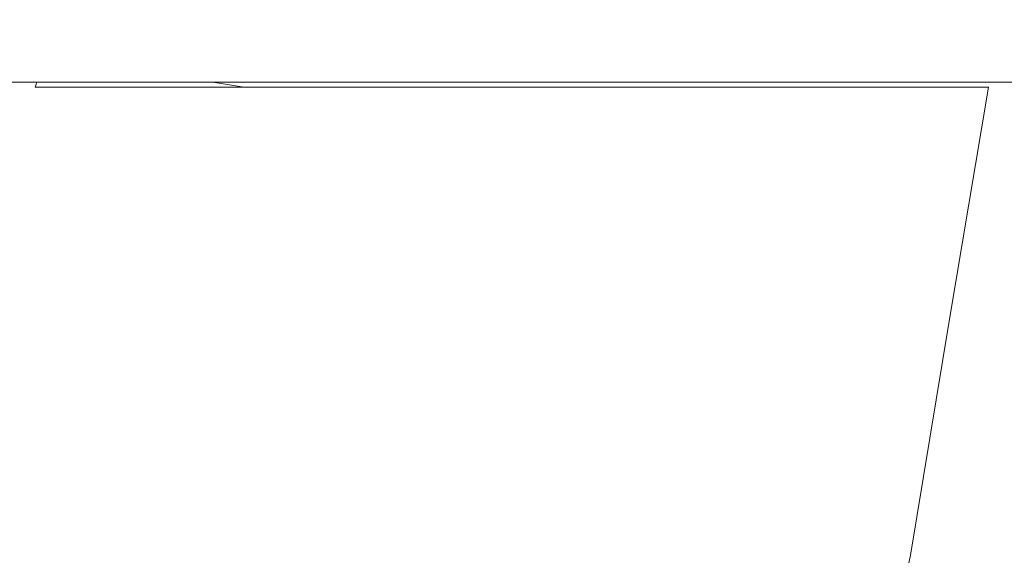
# Model space of a CAD drawing. Header units: millimetres. Extents: x 58537 to 97688, y -8921 to 14216.
# Tile 154 of 189: x 68657 to 68845, y 6380 to 6482. Entities that reach past the tile are written whole.
import ezdxf

# ---------------------------------------------------------------- set-up
doc = ezdxf.new("R2010")
doc.units = ezdxf.units.MM
doc.header["$MEASUREMENT"] = 0
doc.linetypes.add('Wipeout_Contour', pattern=[1000, 0, -1000])
doc.layers.add('Nowe_A-Armatura', color=7, linetype='Continuous')
doc.layers.add('Nowe_A-Wymiary-Zewnętrzne', color=7, linetype='Continuous')
doc.layers.add('Nowe_A-Armatura_Nr_pióra__1', color=7, linetype='Continuous', lineweight=13)
doc.layers.add('Nowe_A-Wymiary-Zewnętrzne_Nr_pióra__46', color=5, linetype='Continuous', lineweight=15)
doc.layers.add('Nowe_A-Wymiary-Zewnętrzne_Nr_pióra__45', color=7, linetype='Continuous', lineweight=15, true_color=0x40a5ff)
doc.layers.add('Nowe_A-Wymiary-Zewnętrzne_Nr_pióra__85', color=7, linetype='Continuous', lineweight=13, true_color=0x80c2ff)
doc.styles.add('STYL_AUTOMATYCZNY_2', font='arial.ttf')
doc.dimstyles.new('STYL_AUTOMATYCZNY__1', dxfattribs={"dimtxt": 125, "dimasz": 47.5, "dimexe": 0.18, "dimexo": 20, "dimgap": 0, "dimtad": 1, "dimdec": 1, "dimlfac": 0.1, "dimzin": 0, "dimdsep": 46, "dimtxsty": 'STYL_AUTOMATYCZNY_2', "dimblk": 'ARROWHEAD_11', "dimblk1": 'ARROWHEAD_11', "dimblk2": 'ARROWHEAD_11', "dimcen": 0.09, "dimclrd": 256, "dimclre": 256, "dimclrt": 5, "dimadec": 1, "dimazin": 0, "dimtfac": 1, "dimtdec": 4, "dimtmove": 0, "dimatfit": 3, "dimfxl": 0, "dimtolj": 1, "dimtzin": 0, "dimarcsym": 0})

# ---------------------------------------------------------------- blocks, each defined once
blk = doc.blocks.new('ElemPrzekroju_254')
at = {"color": 254, "linetype": 'Wipeout_Contour', "lineweight": 0, "ltscale": 1453548.133072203}
blk.add_wipeout([(68694.25, 6470), (68700.17, 6469), (68842.29, 6469), (68834.76, 6424.38), (68827.39, 6379.67), (68818.01, 6335.32), (68806.93, 6291.37), (68802.68, 6275.7), (69094.59, 5780), (69094.59, 6590), (69007.54, 6590), (69007.33, 6589.27), (69001.28, 6571.63), (68994.49, 6554.25), (68987.27, 6537.06), (68979.72, 6520), (68954.72, 6520), (68952.32, 6507), (68948.76, 6494.26), (68944.09, 6481.9), (68938.32, 6470)], dxfattribs=at).dxf.layer = 'Nowe_A-Armatura'
blk = doc.blocks.new('ElemPrzekroju_255')
at = {"color": 254, "linetype": 'Wipeout_Contour', "lineweight": 0, "ltscale": 206840.033088}
blk.add_wipeout([(68660.36, 6469), (68618.74, 6423.89), (68657.43, 6423.95)], dxfattribs=at).dxf.layer = 'Nowe_A-Armatura'
at = {"color": 254, "linetype": 'Wipeout_Contour', "lineweight": 0, "ltscale": 207334.397547}
blk.add_wipeout([(68825.63, 6379.67), (68814.83, 6335.3), (68816.6, 6335.31)], dxfattribs=at).dxf.layer = 'Nowe_A-Armatura'
at = {"color": 254, "linetype": 'Wipeout_Contour', "lineweight": 0, "ltscale": 206808.474022}
blk.add_wipeout([(68618.74, 6423.89), (68660.36, 6469), (68620.52, 6469)], dxfattribs=at).dxf.layer = 'Nowe_A-Armatura'
at = {"color": 254, "linetype": 'Wipeout_Contour', "lineweight": 0, "ltscale": 207344.732552}
blk.add_wipeout([(68814.83, 6335.3), (68825.63, 6379.67), (68823.42, 6379.66)], dxfattribs=at).dxf.layer = 'Nowe_A-Armatura'
at = {"color": 254, "linetype": 'Wipeout_Contour', "lineweight": 0, "ltscale": 206890.833002}
blk.add_wipeout([(68660.36, 6470), (68658.15, 6470), (68660.36, 6469)], dxfattribs=at).dxf.layer = 'Nowe_A-Armatura'
at = {"color": 254, "linetype": 'Wipeout_Contour', "lineweight": 0, "ltscale": 206933.888432}
blk.add_wipeout([(68696.07, 6424.03), (68654.66, 6378.92), (68692.64, 6379.01)], dxfattribs=at).dxf.layer = 'Nowe_A-Armatura'
at = {"color": 254, "linetype": 'Wipeout_Contour', "lineweight": 0, "ltscale": 207338.600913}
blk.add_wipeout([(68826.95, 6379.67), (68816.6, 6335.31), (68817.66, 6335.32)], dxfattribs=at).dxf.layer = 'Nowe_A-Armatura'
at = {"color": 254, "linetype": 'Wipeout_Contour', "lineweight": 0, "ltscale": 344730.030905}
blk.add_wipeout([(68620.52, 6469), (68660.36, 6469), (68658.15, 6470), (68649.56, 6470), (68620.52, 6470)], dxfattribs=at).dxf.layer = 'Nowe_A-Armatura'
at = {"color": 254, "linetype": 'Wipeout_Contour', "lineweight": 0, "ltscale": 206903.934249}
blk.add_wipeout([(68654.66, 6378.92), (68696.07, 6424.03), (68657.43, 6423.95)], dxfattribs=at).dxf.layer = 'Nowe_A-Armatura'
at = {"color": 254, "linetype": 'Wipeout_Contour', "lineweight": 0, "ltscale": 207349.936686}
blk.add_wipeout([(68816.6, 6335.31), (68826.95, 6379.67), (68825.63, 6379.67)], dxfattribs=at).dxf.layer = 'Nowe_A-Armatura'
at = {"color": 254, "linetype": 'Wipeout_Contour', "lineweight": 0, "ltscale": 206956.703184}
blk.add_wipeout([(68700.17, 6469), (68657.43, 6423.95), (68696.07, 6424.03)], dxfattribs=at).dxf.layer = 'Nowe_A-Armatura'
at = {"color": 254, "linetype": 'Wipeout_Contour', "lineweight": 0, "ltscale": 207371.242189}
blk.add_wipeout([(68832.73, 6424.37), (68823.42, 6379.66), (68825.63, 6379.67)], dxfattribs=at).dxf.layer = 'Nowe_A-Armatura'
at = {"color": 254, "linetype": 'Wipeout_Contour', "lineweight": 0, "ltscale": 206926.275594}
blk.add_wipeout([(68657.43, 6423.95), (68700.17, 6469), (68660.36, 6469)], dxfattribs=at).dxf.layer = 'Nowe_A-Armatura'
at = {"color": 254, "linetype": 'Wipeout_Contour', "lineweight": 0, "ltscale": 207379.522124}
blk.add_wipeout([(68823.42, 6379.66), (68832.73, 6424.37), (68830.18, 6424.37)], dxfattribs=at).dxf.layer = 'Nowe_A-Armatura'
at = {"color": 254, "linetype": 'Wipeout_Contour', "lineweight": 0, "ltscale": 206923.1606}
blk.add_wipeout([(68670.59, 6470), (68669.98, 6470), (68670.31, 6469)], dxfattribs=at).dxf.layer = 'Nowe_A-Armatura'
at = {"color": 254, "linetype": 'Wipeout_Contour', "lineweight": 0, "ltscale": 207047.999816}
blk.add_wipeout([(68734.8, 6424.09), (68692.64, 6379.01), (68730.5, 6379.12)], dxfattribs=at).dxf.layer = 'Nowe_A-Armatura'
at = {"color": 254, "linetype": 'Wipeout_Contour', "lineweight": 0, "ltscale": 207362.670626}
blk.add_wipeout([(68830.18, 6424.37), (68819.69, 6379.64), (68823.42, 6379.66)], dxfattribs=at).dxf.layer = 'Nowe_A-Armatura'
at = {"color": 254, "linetype": 'Wipeout_Contour', "lineweight": 0, "ltscale": 344844.879103}
blk.add_wipeout([(68660.36, 6469), (68670.31, 6469), (68669.98, 6470), (68662.69, 6470), (68660.68, 6470)], dxfattribs=at).dxf.layer = 'Nowe_A-Armatura'
at = {"color": 254, "linetype": 'Wipeout_Contour', "lineweight": 0, "ltscale": 207018.794678}
blk.add_wipeout([(68692.64, 6379.01), (68734.8, 6424.09), (68696.07, 6424.03)], dxfattribs=at).dxf.layer = 'Nowe_A-Armatura'
at = {"color": 254, "linetype": 'Wipeout_Contour', "lineweight": 0, "ltscale": 207369.449251}
blk.add_wipeout([(68826.25, 6424.36), (68819.69, 6379.64), (68830.18, 6424.37)], dxfattribs=at).dxf.layer = 'Nowe_A-Armatura'
at = {"color": 254, "linetype": 'Wipeout_Contour', "lineweight": 0, "ltscale": 206894.355606}
blk.add_wipeout([(68660.69, 6470), (68660.36, 6470), (68660.36, 6469)], dxfattribs=at).dxf.layer = 'Nowe_A-Armatura'
at = {"color": 254, "linetype": 'Wipeout_Contour', "lineweight": 0, "ltscale": 207073.35158}
blk.add_wipeout([(68739.92, 6469), (68696.07, 6424.03), (68734.8, 6424.09)], dxfattribs=at).dxf.layer = 'Nowe_A-Armatura'
at = {"color": 254, "linetype": 'Wipeout_Contour', "lineweight": 0, "ltscale": 207376.354341}
blk.add_wipeout([(68834.25, 6424.38), (68825.63, 6379.67), (68826.95, 6379.67)], dxfattribs=at).dxf.layer = 'Nowe_A-Armatura'
at = {"color": 254, "linetype": 'Wipeout_Contour', "lineweight": 0, "ltscale": 207043.945305}
blk.add_wipeout([(68696.07, 6424.03), (68739.92, 6469), (68700.17, 6469)], dxfattribs=at).dxf.layer = 'Nowe_A-Armatura'
at = {"color": 254, "linetype": 'Wipeout_Contour', "lineweight": 0, "ltscale": 207385.672891}
blk.add_wipeout([(68825.63, 6379.67), (68834.25, 6424.38), (68832.73, 6424.37)], dxfattribs=at).dxf.layer = 'Nowe_A-Armatura'
at = {"color": 254, "linetype": 'Wipeout_Contour', "lineweight": 0, "ltscale": 275991.518707}
blk.add_wipeout([(68690.2, 6469), (68700.17, 6469), (68694.25, 6470), (68690.44, 6470)], dxfattribs=at).dxf.layer = 'Nowe_A-Armatura'
at = {"color": 254, "linetype": 'Wipeout_Contour', "lineweight": 0, "ltscale": 207404.850083}
blk.add_wipeout([(68840.14, 6469), (68830.18, 6424.37), (68832.73, 6424.37)], dxfattribs=at).dxf.layer = 'Nowe_A-Armatura'
at = {"color": 254, "linetype": 'Wipeout_Contour', "lineweight": 0, "ltscale": 207161.992224}
blk.add_wipeout([(68773.72, 6424.15), (68730.5, 6379.12), (68768.15, 6379.29)], dxfattribs=at).dxf.layer = 'Nowe_A-Armatura'
at = {"color": 254, "linetype": 'Wipeout_Contour', "lineweight": 0, "ltscale": 207340.514138}
blk.add_wipeout([(68817.66, 6335.32), (68818.01, 6335.32), (68827.39, 6379.67)], dxfattribs=at).dxf.layer = 'Nowe_A-Armatura'
at = {"color": 254, "linetype": 'Wipeout_Contour', "lineweight": 0, "ltscale": 206980.696496}
blk.add_wipeout([(68688.37, 6470), (68690.2, 6469), (68690.44, 6470)], dxfattribs=at).dxf.layer = 'Nowe_A-Armatura'
at = {"color": 254, "linetype": 'Wipeout_Contour', "lineweight": 0, "ltscale": 207413.345276}
blk.add_wipeout([(68830.18, 6424.37), (68840.14, 6469), (68837.46, 6469)], dxfattribs=at).dxf.layer = 'Nowe_A-Armatura'
at = {"color": 254, "linetype": 'Wipeout_Contour', "lineweight": 0, "ltscale": 207133.796247}
blk.add_wipeout([(68730.5, 6379.12), (68773.72, 6424.15), (68734.8, 6424.09)], dxfattribs=at).dxf.layer = 'Nowe_A-Armatura'
at = {"color": 254, "linetype": 'Wipeout_Contour', "lineweight": 0, "ltscale": 207352.669364}
blk.add_wipeout([(68826.95, 6379.67), (68817.66, 6335.32), (68827.39, 6379.67)], dxfattribs=at).dxf.layer = 'Nowe_A-Armatura'
at = {"color": 254, "linetype": 'Wipeout_Contour', "lineweight": 0, "ltscale": 275955.537159}
blk.add_wipeout([(68680.25, 6469), (68690.2, 6469), (68688.37, 6470), (68680.5, 6470)], dxfattribs=at).dxf.layer = 'Nowe_A-Armatura'
at = {"color": 254, "linetype": 'Wipeout_Contour', "lineweight": 0, "ltscale": 207190.199651}
blk.add_wipeout([(68779.61, 6469), (68734.8, 6424.09), (68773.72, 6424.15)], dxfattribs=at).dxf.layer = 'Nowe_A-Armatura'
at = {"color": 254, "linetype": 'Wipeout_Contour', "lineweight": 0, "ltscale": 207395.632405}
blk.add_wipeout([(68826.25, 6424.36), (68830.18, 6424.37), (68837.46, 6469)], dxfattribs=at).dxf.layer = 'Nowe_A-Armatura'
at = {"color": 254, "linetype": 'Wipeout_Contour', "lineweight": 0, "ltscale": 206952.164023}
blk.add_wipeout([(68679.47, 6470), (68680.25, 6469), (68680.5, 6470)], dxfattribs=at).dxf.layer = 'Nowe_A-Armatura'
at = {"color": 254, "linetype": 'Wipeout_Contour', "lineweight": 0, "ltscale": 207161.582745}
blk.add_wipeout([(68734.8, 6424.09), (68779.61, 6469), (68739.92, 6469)], dxfattribs=at).dxf.layer = 'Nowe_A-Armatura'
at = {"color": 254, "linetype": 'Wipeout_Contour', "lineweight": 0, "ltscale": 207402.793066}
blk.add_wipeout([(68833.39, 6469), (68826.25, 6424.36), (68837.46, 6469)], dxfattribs=at).dxf.layer = 'Nowe_A-Armatura'
at = {"layer": 'Nowe_A-Armatura_Nr_pióra__1', "color": 7, "linetype": 'Continuous', "lineweight": 13}
blk.add_line((68700.17, 6469), (68739.92, 6469), dxfattribs=at)
at = {"color": 254, "linetype": 'Wipeout_Contour', "lineweight": 0, "ltscale": 275916.884893}
blk.add_wipeout([(68670.59, 6470), (68670.31, 6469), (68680.25, 6469), (68679.47, 6470)], dxfattribs=at).dxf.layer = 'Nowe_A-Armatura'
at = {"color": 254, "linetype": 'Wipeout_Contour', "lineweight": 0, "ltscale": 207410.582916}
blk.add_wipeout([(68841.75, 6469), (68832.73, 6424.37), (68834.25, 6424.38)], dxfattribs=at).dxf.layer = 'Nowe_A-Armatura'
at = {"color": 254, "linetype": 'Wipeout_Contour', "lineweight": 0, "ltscale": 207226.101759}
blk.add_wipeout([(68787.13, 6424.18), (68768.15, 6379.29), (68781.26, 6379.37)], dxfattribs=at).dxf.layer = 'Nowe_A-Armatura'
at = {"layer": 'Nowe_A-Armatura_Nr_pióra__1', "color": 7, "linetype": 'Continuous', "lineweight": 13}
for p, q in [((68670.31, 6469), (68660.36, 6469)), ((68670.31, 6469), (68700.17, 6469)), ((68680.25, 6469), (68670.31, 6469))]:
    blk.add_line(p, q, dxfattribs=at)
at = {"color": 254, "linetype": 'Wipeout_Contour', "lineweight": 0, "ltscale": 207320.992554}
blk.add_wipeout([(68662.69, 6470), (68873.56, 6470), (68873.56, 6481.9)], dxfattribs=at).dxf.layer = 'Nowe_A-Armatura'
at = {"color": 254, "linetype": 'Wipeout_Contour', "lineweight": 0, "ltscale": 207420.055312}
blk.add_wipeout([(68832.73, 6424.37), (68841.75, 6469), (68840.14, 6469)], dxfattribs=at).dxf.layer = 'Nowe_A-Armatura'
at = {"color": 254, "linetype": 'Wipeout_Contour', "lineweight": 0, "ltscale": 207223.23085}
blk.add_wipeout([(68773.72, 6424.15), (68768.15, 6379.29), (68787.13, 6424.18)], dxfattribs=at).dxf.layer = 'Nowe_A-Armatura'
at = {"color": 254, "linetype": 'Wipeout_Contour', "lineweight": 0, "ltscale": 207113.256431}
blk.add_wipeout([(68662.69, 6470), (68873.56, 6481.9), (68662.69, 6481.9)], dxfattribs=at).dxf.layer = 'Nowe_A-Armatura'
at = {"color": 254, "linetype": 'Wipeout_Contour', "lineweight": 0, "ltscale": 207256.053141}
blk.add_wipeout([(68793.23, 6469), (68773.72, 6424.15), (68787.13, 6424.18)], dxfattribs=at).dxf.layer = 'Nowe_A-Armatura'
at = {"color": 254, "linetype": 'Wipeout_Contour', "lineweight": 0, "ltscale": 207378.718172}
blk.add_wipeout([(68826.95, 6379.67), (68827.39, 6379.67), (68834.76, 6424.38)], dxfattribs=at).dxf.layer = 'Nowe_A-Armatura'
at = {"layer": 'Nowe_A-Armatura_Nr_pióra__1', "color": 7, "linetype": 'Continuous', "lineweight": 13}
blk.add_line((68694.25, 6470), (68700.17, 6469), dxfattribs=at)
at = {"color": 254, "linetype": 'Wipeout_Contour', "lineweight": 0, "ltscale": 206888.038139}
blk.add_wipeout([(68649.56, 6470), (68662.69, 6470), (68662.69, 6481.9)], dxfattribs=at).dxf.layer = 'Nowe_A-Armatura'
at = {"color": 254, "linetype": 'Wipeout_Contour', "lineweight": 0, "ltscale": 207253.221494}
blk.add_wipeout([(68773.72, 6424.15), (68793.23, 6469), (68779.61, 6469)], dxfattribs=at).dxf.layer = 'Nowe_A-Armatura'
at = {"color": 254, "linetype": 'Wipeout_Contour', "lineweight": 0, "ltscale": 207388.906036}
blk.add_wipeout([(68834.25, 6424.38), (68826.95, 6379.67), (68834.76, 6424.38)], dxfattribs=at).dxf.layer = 'Nowe_A-Armatura'
at = {"layer": 'Nowe_A-Armatura_Nr_pióra__1', "color": 7, "linetype": 'Continuous', "lineweight": 13}
blk.add_line((68739.92, 6469), (68779.61, 6469), dxfattribs=at)
at = {"color": 254, "linetype": 'Wipeout_Contour', "lineweight": 0, "ltscale": 206877.173151}
blk.add_wipeout([(68649.56, 6481.9), (68649.56, 6470), (68662.69, 6481.9)], dxfattribs=at).dxf.layer = 'Nowe_A-Armatura'
at = {"color": 254, "linetype": 'Wipeout_Contour', "lineweight": 0, "ltscale": 207413.250944}
blk.add_wipeout([(68834.25, 6424.38), (68834.76, 6424.38), (68842.29, 6469)], dxfattribs=at).dxf.layer = 'Nowe_A-Armatura'
at = {"color": 254, "linetype": 'Wipeout_Contour', "lineweight": 0, "ltscale": 207263.843862}
blk.add_wipeout([(68799.63, 6424.22), (68781.26, 6379.37), (68793.52, 6379.45)], dxfattribs=at).dxf.layer = 'Nowe_A-Armatura'
at = {"layer": 'Nowe_A-Armatura_Nr_pióra__1', "color": 7, "linetype": 'Continuous', "lineweight": 13}
for p, q in [((68649.56, 6470), (68662.69, 6470)), ((68660.69, 6470), (68660.36, 6469)), ((68662.69, 6470), (68873.56, 6470))]:
    blk.add_line(p, q, dxfattribs=at)
at = {"color": 254, "linetype": 'Wipeout_Contour', "lineweight": 0, "ltscale": 206891.435802}
blk.add_wipeout([(68649.56, 6481.9), (68662.69, 6481.9), (68662.69, 6494.26)], dxfattribs=at).dxf.layer = 'Nowe_A-Armatura'
at = {"color": 254, "linetype": 'Wipeout_Contour', "lineweight": 0, "ltscale": 207423.593201}
blk.add_wipeout([(68841.75, 6469), (68834.25, 6424.38), (68842.29, 6469)], dxfattribs=at).dxf.layer = 'Nowe_A-Armatura'
at = {"color": 254, "linetype": 'Wipeout_Contour', "lineweight": 0, "ltscale": 207262.064913}
blk.add_wipeout([(68781.26, 6379.37), (68799.63, 6424.22), (68787.13, 6424.18)], dxfattribs=at).dxf.layer = 'Nowe_A-Armatura'
at = {"layer": 'Nowe_A-Armatura_Nr_pióra__1', "color": 7, "linetype": 'Continuous', "lineweight": 13}
for p, q in [((68842.29, 6469), (68834.76, 6424.38)), ((68837.46, 6469), (68840.14, 6469)), ((68840.14, 6469), (68841.75, 6469)), ((68841.75, 6469), (68842.29, 6469))]:
    blk.add_line(p, q, dxfattribs=at)
at = {"color": 254, "linetype": 'Wipeout_Contour', "lineweight": 0, "ltscale": 206880.61654}
blk.add_wipeout([(68662.69, 6494.26), (68649.56, 6494.26), (68649.56, 6481.9)], dxfattribs=at).dxf.layer = 'Nowe_A-Armatura'
at = {"color": 254, "linetype": 'Wipeout_Contour', "lineweight": 0, "ltscale": 207294.571113}
blk.add_wipeout([(68805.97, 6469), (68787.13, 6424.18), (68799.63, 6424.22)], dxfattribs=at).dxf.layer = 'Nowe_A-Armatura'
at = {"color": 254, "linetype": 'Wipeout_Contour', "lineweight": 0, "ltscale": 207324.383073}
blk.add_wipeout([(68662.69, 6481.9), (68873.56, 6481.9), (68873.56, 6494.26)], dxfattribs=at).dxf.layer = 'Nowe_A-Armatura'
at = {"color": 254, "linetype": 'Wipeout_Contour', "lineweight": 0, "ltscale": 207292.808817}
blk.add_wipeout([(68787.13, 6424.18), (68805.97, 6469), (68793.23, 6469)], dxfattribs=at).dxf.layer = 'Nowe_A-Armatura'
at = {"layer": 'Nowe_A-Armatura_Nr_pióra__1', "color": 7, "linetype": 'Continuous', "lineweight": 13}
blk.add_line((68779.61, 6469), (68793.23, 6469), dxfattribs=at)
at = {"color": 254, "linetype": 'Wipeout_Contour', "lineweight": 0, "ltscale": 207116.695866}
blk.add_wipeout([(68662.69, 6481.9), (68873.56, 6494.26), (68662.69, 6494.26)], dxfattribs=at).dxf.layer = 'Nowe_A-Armatura'
at = {"color": 254, "linetype": 'Wipeout_Contour', "lineweight": 0, "ltscale": 207297.852498}
blk.add_wipeout([(68810.62, 6424.28), (68793.52, 6379.45), (68804.36, 6379.53)], dxfattribs=at).dxf.layer = 'Nowe_A-Armatura'
at = {"color": 254, "linetype": 'Wipeout_Contour', "lineweight": 0, "ltscale": 207297.647672}
blk.add_wipeout([(68793.52, 6379.45), (68810.62, 6424.28), (68799.63, 6424.22)], dxfattribs=at).dxf.layer = 'Nowe_A-Armatura'
at = {"color": 254, "linetype": 'Wipeout_Contour', "lineweight": 0, "ltscale": 207329.244262}
blk.add_wipeout([(68817.26, 6469), (68799.63, 6424.22), (68810.62, 6424.28)], dxfattribs=at).dxf.layer = 'Nowe_A-Armatura'
at = {"color": 254, "linetype": 'Wipeout_Contour', "lineweight": 0, "ltscale": 207329.139112}
blk.add_wipeout([(68799.63, 6424.22), (68817.26, 6469), (68805.97, 6469)], dxfattribs=at).dxf.layer = 'Nowe_A-Armatura'
at = {"layer": 'Nowe_A-Armatura_Nr_pióra__1', "color": 7, "linetype": 'Continuous', "lineweight": 13}
blk.add_line((68793.23, 6469), (68805.97, 6469), dxfattribs=at)
at = {"color": 254, "linetype": 'Wipeout_Contour', "lineweight": 0, "ltscale": 207326.509818}
blk.add_wipeout([(68819.63, 6424.32), (68804.36, 6379.53), (68813.23, 6379.59)], dxfattribs=at).dxf.layer = 'Nowe_A-Armatura'
at = {"color": 254, "linetype": 'Wipeout_Contour', "lineweight": 0, "ltscale": 207328.321387}
blk.add_wipeout([(68804.36, 6379.53), (68819.63, 6424.32), (68810.62, 6424.28)], dxfattribs=at).dxf.layer = 'Nowe_A-Armatura'
at = {"color": 254, "linetype": 'Wipeout_Contour', "lineweight": 0, "ltscale": 207358.469463}
blk.add_wipeout([(68826.54, 6469), (68810.62, 6424.28), (68819.63, 6424.32)], dxfattribs=at).dxf.layer = 'Nowe_A-Armatura'
at = {"color": 254, "linetype": 'Wipeout_Contour', "lineweight": 0, "ltscale": 207360.512506}
blk.add_wipeout([(68810.62, 6424.28), (68826.54, 6469), (68817.26, 6469)], dxfattribs=at).dxf.layer = 'Nowe_A-Armatura'
at = {"layer": 'Nowe_A-Armatura_Nr_pióra__1', "color": 7, "linetype": 'Continuous', "lineweight": 13}
blk.add_line((68805.97, 6469), (68817.26, 6469), dxfattribs=at)
at = {"color": 254, "linetype": 'Wipeout_Contour', "lineweight": 0, "ltscale": 207348.454899}
blk.add_wipeout([(68826.25, 6424.36), (68813.23, 6379.59), (68819.69, 6379.64)], dxfattribs=at).dxf.layer = 'Nowe_A-Armatura'
at = {"color": 254, "linetype": 'Wipeout_Contour', "lineweight": 0, "ltscale": 207352.63669}
blk.add_wipeout([(68813.23, 6379.59), (68826.25, 6424.36), (68819.63, 6424.32)], dxfattribs=at).dxf.layer = 'Nowe_A-Armatura'
at = {"layer": 'Nowe_A-Armatura_Nr_pióra__1', "color": 7, "linetype": 'Continuous', "lineweight": 13}
blk.add_line((68827.39, 6379.67), (68818.01, 6335.32), dxfattribs=at)
at = {"color": 254, "linetype": 'Wipeout_Contour', "lineweight": 0, "ltscale": 207380.937079}
blk.add_wipeout([(68833.39, 6469), (68819.63, 6424.32), (68826.25, 6424.36)], dxfattribs=at).dxf.layer = 'Nowe_A-Armatura'
at = {"color": 254, "linetype": 'Wipeout_Contour', "lineweight": 0, "ltscale": 207385.459174}
blk.add_wipeout([(68819.63, 6424.32), (68833.39, 6469), (68826.54, 6469)], dxfattribs=at).dxf.layer = 'Nowe_A-Armatura'
at = {"layer": 'Nowe_A-Armatura_Nr_pióra__1', "color": 7, "linetype": 'Continuous', "lineweight": 13}
for p, q in [((68817.26, 6469), (68826.54, 6469)), ((68826.54, 6469), (68833.39, 6469)), ((68833.39, 6469), (68837.46, 6469)), ((68834.76, 6424.38), (68827.39, 6379.67))]:
    blk.add_line(p, q, dxfattribs=at)
blk = doc.blocks.new('*D980')
at = {"layer": 'Nowe_A-Wymiary-Zewnętrzne_Nr_pióra__45', "linetype": 'Continuous', "lineweight": 15, "true_color": 0x40a5ff}
for points in [[(66434, 8320), (66434.95, 8315.22), (66437.66, 8311.16), (66441.72, 8308.45), (66446.5, 8307.5), (66451.28, 8308.45), (66455.34, 8311.16), (66458.05, 8315.22), (66459, 8320), (66458.05, 8324.78), (66455.34, 8328.84), (66451.28, 8331.55), (66446.5, 8332.5), (66441.72, 8331.55), (66437.66, 8328.84), (66434.95, 8324.78)], [(66434, 5780), (66434.95, 5775.22), (66437.66, 5771.16), (66441.72, 5768.45), (66446.5, 5767.5), (66451.28, 5768.45), (66455.34, 5771.16), (66458.05, 5775.22), (66459, 5780), (66458.05, 5784.78), (66455.34, 5788.84), (66451.28, 5791.55), (66446.5, 5792.5), (66441.72, 5791.55), (66437.66, 5788.84), (66434.95, 5784.78)]]:
    blk.add_hatch(color=161, dxfattribs=at).paths.add_polyline_path(points)
at = {"layer": 'Nowe_A-Wymiary-Zewnętrzne_Nr_pióra__45', "color": 161, "linetype": 'Continuous', "lineweight": 15, "true_color": 0x40a5ff}
for centre in [(66446.5, 8320), (66446.5, 5780)]:
    blk.add_circle(centre, 12.5, dxfattribs=at)
at = {"layer": 'Nowe_A-Wymiary-Zewnętrzne_Nr_pióra__85', "color": 151, "linetype": 'Continuous', "lineweight": 13, "true_color": 0x80c2ff}
for p, q in [((66446.5, 5792.5), (66446.5, 8307.5)), ((66434, 5780), (66399.62, 5780)), ((66493.37, 5780), (66459, 5780))]:
    blk.add_line(p, q, dxfattribs=at)
at = {"layer": 'Nowe_A-Wymiary-Zewnętrzne_Nr_pióra__46', "color": 5, "lineweight": 15, "char_height": 125, "attachment_point": 7, "rotation": 90, "style": 'STYL_AUTOMATYCZNY_2'}
for s, insert in [('\\A1;{\\pql;\\fArial|b0|i0|c238|p0;\\W1.000000;21,0}', (66421.5, 7973.85)), ('\\A1;{\\pql;\\fArial|b0|i0|c238|p0;\\W1.000000;254,0}', (66421.5, 6835.5)), ('\\A1;{\\pql;\\fArial|b0|i0|c238|p0;\\W1.000000;14,0}', (66421.5, 5792.5))]:
    blk.add_mtext(s, dxfattribs=dict(at, insert=insert))
blk = doc.blocks.new('ARROWHEAD_11')
at = {"color": 0, "linetype": 'Continuous', "lineweight": 0}
blk.add_line((0, 0), (-1, 0), dxfattribs=at)
at = {"color": 0, "linetype": 'Continuous', "lineweight": 0, "const_width": 0.25, "flags": 128}
blk.add_lwpolyline([(-0.125, 0, 1), (0.125, 0, 1)], format="xyb", close=True, dxfattribs=at)
blk = doc.blocks.new('*D1021')
at = {"layer": 'Nowe_A-Wymiary-Zewnętrzne_Nr_pióra__45', "linetype": 'Continuous', "lineweight": 15, "true_color": 0x40a5ff}
for points in [[(93173.54, 7980), (93174.49, 7975.22), (93177.2, 7971.16), (93181.25, 7968.45), (93186.04, 7967.5), (93190.82, 7968.45), (93194.88, 7971.16), (93197.59, 7975.22), (93198.54, 7980), (93197.59, 7984.78), (93194.88, 7988.84), (93190.82, 7991.55), (93186.04, 7992.5), (93181.25, 7991.55), (93177.2, 7988.84), (93174.49, 7984.78)], [(93173.54, 5780), (93174.49, 5775.22), (93177.2, 5771.16), (93181.25, 5768.45), (93186.04, 5767.5), (93190.82, 5768.45), (93194.88, 5771.16), (93197.59, 5775.22), (93198.54, 5780), (93197.59, 5784.78), (93194.88, 5788.84), (93190.82, 5791.55), (93186.04, 5792.5), (93181.25, 5791.55), (93177.2, 5788.84), (93174.49, 5784.78)]]:
    blk.add_hatch(color=161, dxfattribs=at).paths.add_polyline_path(points)
at = {"layer": 'Nowe_A-Wymiary-Zewnętrzne_Nr_pióra__45', "color": 161, "linetype": 'Continuous', "lineweight": 15, "true_color": 0x40a5ff}
for centre in [(93186.04, 7980), (93186.04, 5780)]:
    blk.add_circle(centre, 12.5, dxfattribs=at)
at = {"layer": 'Nowe_A-Wymiary-Zewnętrzne_Nr_pióra__85', "color": 151, "linetype": 'Continuous', "lineweight": 13, "true_color": 0x80c2ff}
for p, q in [((93173.54, 7980), (93139.16, 7980)), ((93232.91, 7980), (93198.54, 7980)), ((93186.04, 5792.5), (93186.04, 7967.5)), ((93173.54, 5780), (93139.16, 5780)), ((93232.91, 5780), (93198.54, 5780))]:
    blk.add_line(p, q, dxfattribs=at)
at = {"layer": 'Nowe_A-Wymiary-Zewnętrzne_Nr_pióra__46', "color": 5, "lineweight": 15, "char_height": 125, "attachment_point": 7, "rotation": 90, "style": 'STYL_AUTOMATYCZNY_2'}
for s, insert in [('\\A1;{\\pql;\\fArial|b0|i0|c238|p0;\\W1.000000;220,0}', (93161.04, 6832.33)), ('\\A1;{\\pql;\\fArial|b0|i0|c238|p0;\\W1.000000;14,0}', (93161.04, 5792.5))]:
    blk.add_mtext(s, dxfattribs=dict(at, insert=insert))
blk = doc.blocks.new('*D1027')
at = {"layer": 'Nowe_A-Wymiary-Zewnętrzne_Nr_pióra__45', "linetype": 'Continuous', "lineweight": 15, "true_color": 0x40a5ff}
for points in [[(93506.73, 12845.37), (93507.68, 12840.59), (93510.39, 12836.54), (93514.45, 12833.83), (93519.23, 12832.87), (93524.01, 12833.83), (93528.07, 12836.54), (93530.78, 12840.59), (93531.73, 12845.37), (93530.78, 12850.16), (93528.07, 12854.21), (93524.01, 12856.92), (93519.23, 12857.87), (93514.45, 12856.92), (93510.39, 12854.21), (93507.68, 12850.16)], [(93506.73, -450), (93507.68, -454.78), (93510.39, -458.84), (93514.45, -461.55), (93519.23, -462.5), (93524.01, -461.55), (93528.07, -458.84), (93530.78, -454.78), (93531.73, -450), (93530.78, -445.22), (93528.07, -441.16), (93524.01, -438.45), (93519.23, -437.5), (93514.45, -438.45), (93510.39, -441.16), (93507.68, -445.22)]]:
    blk.add_hatch(color=161, dxfattribs=at).paths.add_polyline_path(points)
at = {"layer": 'Nowe_A-Wymiary-Zewnętrzne_Nr_pióra__45', "color": 161, "linetype": 'Continuous', "lineweight": 15, "true_color": 0x40a5ff}
for centre in [(93519.23, 12845.37), (93519.23, -450)]:
    blk.add_circle(centre, 12.5, dxfattribs=at)
at = {"layer": 'Nowe_A-Wymiary-Zewnętrzne_Nr_pióra__85', "color": 151, "linetype": 'Continuous', "lineweight": 13, "true_color": 0x80c2ff}
for p, q in [((93519.23, 12857.87), (93519.23, 12870.37)), ((93506.73, 12845.37), (93472.36, 12845.37)), ((93566.11, 12845.37), (93531.73, 12845.37)), ((93519.23, -437.5), (93519.23, 12832.87)), ((93506.73, -450), (93472.36, -450)), ((93566.11, -450), (93531.73, -450)), ((93519.23, -475), (93519.23, -462.5))]:
    blk.add_line(p, q, dxfattribs=at)
at = {"layer": 'Nowe_A-Wymiary-Zewnętrzne_Nr_pióra__46', "color": 5, "lineweight": 15, "insert": (93494.23, 5911.71), "char_height": 125, "attachment_point": 7, "rotation": 90, "style": 'STYL_AUTOMATYCZNY_2'}
blk.add_mtext('\\A1;{\\pql;\\fArial|b0|i0|c238|p0;\\W1.000000;1\xa0329,5}', dxfattribs=at)
blk = doc.blocks.new('*D1039')
at = {"layer": 'Nowe_A-Wymiary-Zewnętrzne_Nr_pióra__45', "linetype": 'Continuous', "lineweight": 15, "true_color": 0x40a5ff}
for points in [[(90228.51, 8320), (90229.46, 8315.22), (90232.17, 8311.16), (90236.23, 8308.45), (90241.01, 8307.5), (90245.79, 8308.45), (90249.85, 8311.16), (90252.56, 8315.22), (90253.51, 8320), (90252.56, 8324.78), (90249.85, 8328.84), (90245.79, 8331.55), (90241.01, 8332.5), (90236.23, 8331.55), (90232.17, 8328.84), (90229.46, 8324.78)], [(90228.51, 5780), (90229.46, 5775.22), (90232.17, 5771.16), (90236.23, 5768.45), (90241.01, 5767.5), (90245.79, 5768.45), (90249.85, 5771.16), (90252.56, 5775.22), (90253.51, 5780), (90252.56, 5784.78), (90249.85, 5788.84), (90245.79, 5791.55), (90241.01, 5792.5), (90236.23, 5791.55), (90232.17, 5788.84), (90229.46, 5784.78)]]:
    blk.add_hatch(color=161, dxfattribs=at).paths.add_polyline_path(points)
at = {"layer": 'Nowe_A-Wymiary-Zewnętrzne_Nr_pióra__45', "color": 161, "linetype": 'Continuous', "lineweight": 15, "true_color": 0x40a5ff}
for centre in [(90241.01, 8320), (90241.01, 5780)]:
    blk.add_circle(centre, 12.5, dxfattribs=at)
at = {"layer": 'Nowe_A-Wymiary-Zewnętrzne_Nr_pióra__85', "color": 151, "linetype": 'Continuous', "lineweight": 13, "true_color": 0x80c2ff}
for p, q in [((90241.01, 5792.5), (90241.01, 8307.5)), ((90228.51, 5780), (90194.13, 5780)), ((90287.88, 5780), (90253.51, 5780))]:
    blk.add_line(p, q, dxfattribs=at)
at = {"layer": 'Nowe_A-Wymiary-Zewnętrzne_Nr_pióra__46', "color": 5, "lineweight": 15, "char_height": 125, "attachment_point": 7, "rotation": 90, "style": 'STYL_AUTOMATYCZNY_2'}
for s, insert in [('\\A1;{\\pql;\\fArial|b0|i0|c238|p0;\\W1.000000;21,0}', (90216.01, 7973.85)), ('\\A1;{\\pql;\\fArial|b0|i0|c238|p0;\\W1.000000;254,0}', (90216.01, 6835.5)), ('\\A1;{\\pql;\\fArial|b0|i0|c238|p0;\\W1.000000;14,0}', (90216.01, 5792.5))]:
    blk.add_mtext(s, dxfattribs=dict(at, insert=insert))

msp = doc.modelspace()

# ---------------------------------------------------------------- block references
at = {"layer": 'Nowe_A-Armatura', "lineweight": 0}
msp.add_blockref('ElemPrzekroju_254', (0, 0), dxfattribs=at)

# ---------------------------------------------------------------- next in the draw order: block references
msp.add_blockref('ElemPrzekroju_255', (0, 0), dxfattribs=at)

# ---------------------------------------------------------------- next in the draw order: dimensions: what is measured, and where the dimension line sits
at = {"layer": 'Nowe_A-Wymiary-Zewnętrzne', "color": 151, "linetype": 'Continuous', "lineweight": 13, "true_color": 0x80c2ff}
for base, p1, p2, picture, middle in [((93519.23, 12845.37), (63041.84, -450), (64717.21, 12845.37), '*D1027', (93431.73, 6192.83)), ((66446.5, 8320), (58537.27, 5780), (78005.07, 8320), '*D980', (66359, 7044.89)), ((90241.01, 8320), (58537.27, 5780), (78005.07, 8320), '*D1039', (90153.51, 7044.89)), ((93186.04, 7980), (58537.27, 5780), (64770.07, 7980), '*D1021', (93098.54, 7041.72))]:
    dim = msp.add_linear_dim(base=base, p1=p1, p2=p2, angle=90, dimstyle='STYL_AUTOMATYCZNY__1', dxfattribs=at)
    dim.commit()
    dim.dimension.update_dxf_attribs({"geometry": picture, "text_midpoint": middle, "dimtype": 160, "text_rotation": 90})

doc.saveas('drawing.dxf')
